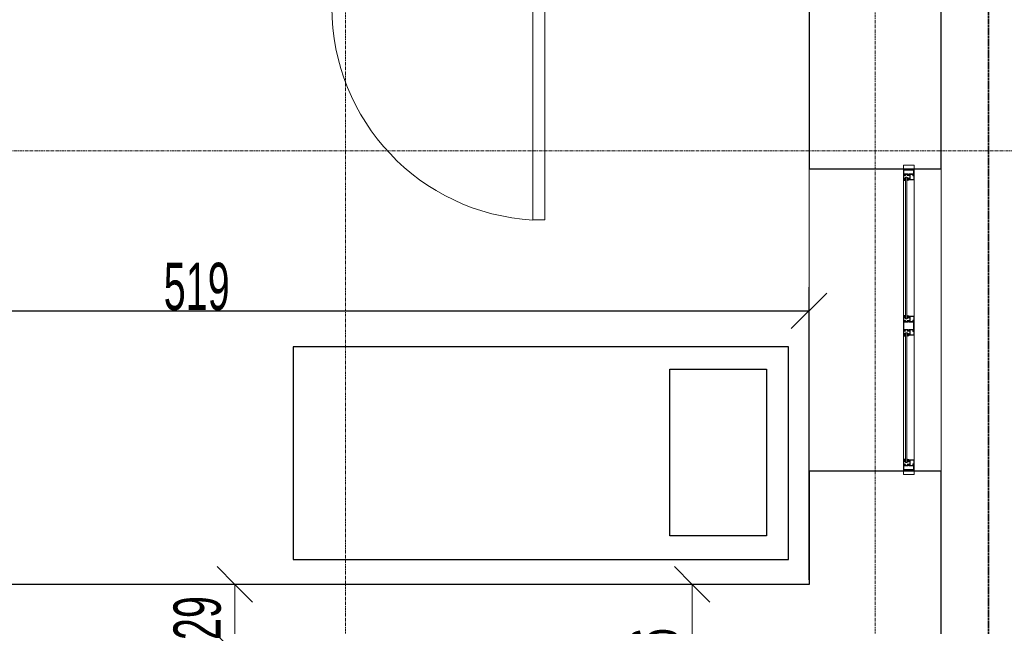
# Model space of a CAD drawing. Header units: millimetres. Extents: x -56965 to 15328, y -25411 to 16900.
# Tile 63 of 69: x -6349 to -2176, y -5582 to -3014. Entities that reach past the tile are written whole.
import ezdxf

# ---------------------------------------------------------------- set-up
doc = ezdxf.new("R2010")
doc.units = ezdxf.units.MM
doc.linetypes.add('__FK_przerywana', pattern=[3.2004, 1.6002, -1.6002])
doc.linetypes.add('Linia siatki', pattern=[22.225, 12.7, -3.175, 3.175, -3.175])
for name, color, linetype, lineweight in [('A-ANNO-DIMS', 7, 'Continuous', 5), ('A-ANNO-DIMS-100', 7, 'Continuous', 5), ('A-DETL-GENF', 7, 'Continuous', 5), ('A-DOOR', 7, 'Continuous', 5), ('A-GLAZ', 7, 'Continuous', 5), ('A-WALL', 7, 'Continuous', 5), ('G-IMPT', 7, 'Continuous', 5), ('S-GRID', 7, 'Continuous', 5)]:
    doc.layers.add(name, color=color, linetype=linetype, lineweight=lineweight)
doc.layers.add('A-DETL', color=7, linetype='Continuous', lineweight=5, true_color=0x00a600)
doc.styles.add('Arial_4', font='arial.ttf', dxfattribs={"width": 0.6, "height": 200})
doc.dimstyles.new('standard_wielkość_otworów', dxfattribs={"dimscale": 304.8, "dimtxt": 204.05188, "dimasz": 0.492126, "dimexe": 0.328084, "dimexo": 0.0625, "dimgap": 0, "dimtad": 1, "dimdec": 0, "dimlfac": 0.1, "dimzin": 0, "dimdsep": 46, "dimtxsty": 'Arial_4', "dimblk1": 'OBLIQUE', "dimblk2": 'OBLIQUE', "dimsah": 1, "dimcen": 0.09, "dimazin": 0, "dimtfac": 1, "dimtdec": 4, "dimtix": 1, "dimtmove": 0, "dimatfit": 3, "dimfxl": 0.328084, "dimfxlon": 1, "dimtvp": 1, "dimtolj": 1, "dimtzin": 0, "dimarcsym": 2})

# ---------------------------------------------------------------- blocks, each defined once
blk = doc.blocks.new('Aluprof_MB-45_I_Alu_Window-FIX-4-panel_ENG_R-00495 - 1230 x 1480-1588573-PARTER')
at = {"layer": 'A-DETL-GENF'}
for p, q in [((-68.5, -120), (-590, -120)), ((590, -120), (18.5, -120)), ((-63.7, -165), (-593.3, -165)), ((-590, -129), (-68.5, -129)), ((-590, -135), (-68.5, -135)), ((593.2, -165), (-13.9, -165)), ((18.5, -129), (590, -129)), ((18.5, -135), (590, -135))]:
    blk.add_line(p, q, dxfattribs=at)
at = {"layer": 'A-GLAZ', "color": 55, "true_color": 0xafaf3c}
for p, q in [((-655, -120), (-640, -120)), ((-655, -165), (-655, -120)), ((-640, -120), (-640, -165)), ((655, -120), (640, -120)), ((640, -120), (640, -165)), ((655, -165), (655, -120)), ((-640, -165), (-655, -165)), ((640, -165), (655, -165))]:
    blk.add_line(p, q, dxfattribs=at)
at = {"layer": 'G-IMPT'}
for p, q in [((-602.7, -135), (-602.4, -135)), ((-593.2, -138.6), (-595.1, -138.6)), ((-593, -143.4), (-592.9, -141.7)), ((-591.9, -143.6), (-592.8, -143.6)), ((-592.6, -137.7), (-592.7, -138.2)), ((-592.4, -135), (-590.9, -135)), ((-589.9, -136.7), (-591.1, -142.9)), ((-68.6, -136.7), (-67.4, -142.9)), ((-66.1, -135), (-67.6, -135)), ((-66.6, -143.6), (-65.7, -143.6)), ((-65.9, -137.7), (-65.8, -138.2)), ((-65.5, -143.4), (-65.6, -141.7)), ((-65.3, -138.6), (-63.4, -138.6)), ((-55.8, -135), (-56.1, -135)), ((5.8, -135), (6.1, -135)), ((15.3, -138.6), (13.4, -138.6)), ((15.5, -143.4), (15.6, -141.7)), ((16.6, -143.6), (15.7, -143.6)), ((15.9, -137.7), (15.8, -138.2)), ((16.1, -135), (17.6, -135)), ((18.6, -136.7), (17.4, -142.9)), ((589.9, -136.7), (591.1, -142.9)), ((592.4, -135), (590.9, -135)), ((591.9, -143.6), (592.8, -143.6)), ((592.6, -137.7), (592.7, -138.2)), ((593, -143.4), (592.9, -141.7)), ((593.2, -138.6), (595.1, -138.6)), ((602.7, -135), (602.4, -135))]:
    blk.add_line(p, q, dxfattribs=at)
at = {"layer": 'G-IMPT', "flags": 128}
for points in [[(-590, -120.5), (-590.5, -120), (-640, -120), (-640, -123.6), (-638.5, -124), (-638, -124), (-638, -122), (-635, -122), (-635, -131.7), (-634.8, -131.9), (-635, -132.1), (-635, -140), (-638, -140), (-638, -138), (-638.5, -138), (-640, -138.4), (-640, -146.6), (-638.5, -147), (-638, -147), (-638, -145), (-635, -145), (-635, -153.8), (-634.8, -154), (-635, -154.2), (-635, -163), (-638, -163), (-638, -161), (-638.5, -161), (-640, -161.4), (-640, -165), (-611, -165), (-611, -161.4), (-612.5, -161), (-613, -161), (-613, -163), (-616, -163), (-616, -154.2), (-616.2, -154), (-616, -153.8), (-616, -145), (-613, -145), (-613, -147), (-612.5, -147), (-611, -146.6), (-611, -135.9), (-611.2, -135.7), (-612, -135.7), (-612.2, -135.9), (-612.2, -137.2), (-616, -137.2), (-616, -132.1), (-616.2, -131.9), (-616, -131.7), (-616, -126.7), (-612.2, -126.7), (-612.2, -128), (-612, -128.2), (-611.2, -128.2), (-611, -128), (-611, -125.5), (-611.2, -125.3), (-614.5, -125.3), (-614.5, -124), (-616, -124), (-616, -121.6), (-600, -121.6), (-600, -124), (-601.5, -124), (-601.5, -125), (-598, -125), (-597, -124), (-598.5, -124), (-598.5, -121.5), (-591.5, -121.5), (-591.5, -124), (-593, -124), (-592, -125), (-590, -125)], [(-617.6, -138.2), (-617.1, -138.7), (-612.5, -138.7), (-612.5, -143.5), (-617.1, -143.5), (-617.6, -144), (-617.6, -163.4), (-633.4, -163.4), (-633.4, -144), (-633.9, -143.5), (-638.5, -143.5), (-638.5, -141.5), (-633.9, -141.5), (-633.4, -141), (-633.4, -121.6), (-617.6, -121.6)], [(-596.3, -128.9), (-597.9, -128.9), (-598.7, -129), (-600, -129), (-600.3, -128.7), (-600, -125.3), (-599.7, -125), (-590.3, -125), (-590, -125.3), (-589.7, -128.7), (-590, -129), (-591.3, -129), (-592.1, -128.9), (-593.7, -128.9), (-594.4, -129), (-595.6, -129)], [(-62.2, -128.9), (-60.6, -128.9), (-59.8, -129), (-58.5, -129), (-58.2, -128.7), (-58.5, -125.3), (-58.8, -125), (-68.2, -125), (-68.5, -125.3), (-68.8, -128.7), (-68.5, -129), (-67.2, -129), (-66.4, -128.9), (-64.8, -128.9), (-64.1, -129), (-62.9, -129)], [(18, -120), (18.5, -120.5), (18.5, -125), (16.5, -125), (15.5, -124), (17, -124), (17, -121.5), (10, -121.5), (10, -124), (11.5, -124), (10.5, -125), (7, -125), (7, -124), (8.5, -124), (8.5, -121.8), (-7.5, -121.8), (-7.5, -124), (-6, -124), (-6, -125.3), (-2.7, -125.3), (-2.5, -125.5), (-2.5, -128), (-2.7, -128.2), (-3.5, -128.2), (-3.7, -128), (-3.7, -126.7), (-7.6, -126.7), (-7.6, -131.7), (-7.8, -131.9), (-7.6, -132.1), (-7.6, -137.2), (-3.7, -137.2), (-3.7, -135.9), (-3.5, -135.7), (-2.7, -135.7), (-2.5, -135.9), (-2.5, -146.6), (-4, -147), (-4.5, -147), (-4.5, -145), (-7.5, -145), (-7.5, -153.8), (-7.7, -154), (-7.5, -154.2), (-7.5, -163), (-4.5, -163), (-4.5, -161), (-4, -161), (-2.5, -161.4), (-2.5, -165), (-47.5, -165), (-47.5, -161.4), (-46, -161), (-45.5, -161), (-45.5, -163), (-42.5, -163), (-42.5, -154.2), (-42.3, -154), (-42.5, -153.8), (-42.5, -145), (-45.5, -145), (-45.5, -147), (-46, -147), (-47.5, -146.6), (-47.5, -135.9), (-47.3, -135.7), (-46.5, -135.7), (-46.3, -135.9), (-46.3, -137.2), (-42.4, -137.2), (-42.4, -132.1), (-42.2, -131.9), (-42.4, -131.7), (-42.4, -126.7), (-46.3, -126.7), (-46.3, -128), (-46.5, -128.2), (-47.3, -128.2), (-47.5, -128), (-47.5, -125.5), (-47.3, -125.3), (-44, -125.3), (-44, -124), (-42.5, -124), (-42.5, -121.6), (-58.5, -121.6), (-58.5, -124), (-57, -124), (-57, -125), (-60.5, -125), (-61.5, -124), (-60, -124), (-60, -121.5), (-67, -121.5), (-67, -124), (-65.5, -124), (-66.5, -125), (-68.5, -125), (-68.5, -120.5), (-68, -120)], [(-40.7, -121.8), (-9.3, -121.8), (-9.3, -138.5), (-8.8, -139), (-4.3, -139), (-4.3, -143.2), (-8.8, -143.2), (-9.3, -143.7), (-9.3, -163.2), (-40.7, -163.2), (-40.7, -143.7), (-41.2, -143.2), (-45.7, -143.2), (-45.7, -139), (-41.2, -139), (-40.7, -138.5)], [(12.2, -128.9), (10.6, -128.9), (9.8, -129), (8.5, -129), (8.2, -128.7), (8.5, -125.3), (8.8, -125), (18.2, -125), (18.5, -125.3), (18.8, -128.7), (18.5, -129), (17.2, -129), (16.4, -128.9), (14.8, -128.9), (14.1, -129), (12.9, -129)], [(596.3, -128.9), (597.9, -128.9), (598.7, -129), (600, -129), (600.3, -128.7), (600, -125.3), (599.7, -125), (590.3, -125), (590, -125.3), (589.7, -128.7), (590, -129), (591.3, -129), (592.1, -128.9), (593.7, -128.9), (594.4, -129), (595.6, -129)], [(590, -120.5), (590.5, -120), (640, -120), (640, -123.6), (638.5, -124), (638, -124), (638, -122), (635, -122), (635, -131.7), (634.8, -131.9), (635, -132.1), (635, -140), (638, -140), (638, -138), (638.5, -138), (640, -138.4), (640, -146.6), (638.5, -147), (638, -147), (638, -145), (635, -145), (635, -153.8), (634.8, -154), (635, -154.2), (635, -163), (638, -163), (638, -161), (638.5, -161), (640, -161.4), (640, -165), (611, -165), (611, -161.4), (612.5, -161), (613, -161), (613, -163), (616, -163), (616, -154.2), (616.2, -154), (616, -153.8), (616, -145), (613, -145), (613, -147), (612.5, -147), (611, -146.6), (611, -135.9), (611.2, -135.7), (612, -135.7), (612.2, -135.9), (612.2, -137.2), (616, -137.2), (616, -132.1), (616.2, -131.9), (616, -131.7), (616, -126.7), (612.2, -126.7), (612.2, -128), (612, -128.2), (611.2, -128.2), (611, -128), (611, -125.5), (611.2, -125.3), (614.5, -125.3), (614.5, -124), (616, -124), (616, -121.6), (600, -121.6), (600, -124), (601.5, -124), (601.5, -125), (598, -125), (597, -124), (598.5, -124), (598.5, -121.5), (591.5, -121.5), (591.5, -124), (593, -124), (592, -125), (590, -125)], [(617.6, -138.2), (617.1, -138.7), (612.5, -138.7), (612.5, -143.5), (617.1, -143.5), (617.6, -144), (617.6, -163.4), (633.4, -163.4), (633.4, -144), (633.9, -143.5), (638.5, -143.5), (638.5, -141.5), (633.9, -141.5), (633.4, -141), (633.4, -121.6), (617.6, -121.6)], [(-613.2, -160.8), (-613.3, -161.2), (-613.9, -161.4), (-615, -160.7), (-614.7, -159.8), (-609.8, -159.8), (-609.8, -163.1), (-609.3, -163.6), (-595.4, -163.6), (-594.4, -162.6), (-594.4, -148.7), (-594.9, -148.2), (-612.2, -148.2), (-615.1, -148.2), (-615.5, -147.3), (-613.6, -145.5), (-613.2, -145.6), (-613.2, -147.2), (-611, -147.2), (-594.8, -147.2), (-594.3, -146.7), (-594.3, -144.5), (-595.5, -144.5), (-600.6, -142.6), (-601, -142.1), (-600.9, -141.7), (-600.2, -141.5), (-595.3, -143.3), (-594.5, -143.3), (-594.8, -141.5), (-593.5, -141.5), (-593, -142), (-593, -164.7), (-593.3, -165), (-611, -165), (-611, -160.8)], [(-45.3, -160.8), (-45.2, -161.2), (-44.6, -161.4), (-43.5, -160.7), (-43.8, -159.8), (-48.7, -159.8), (-48.7, -163.1), (-49.2, -163.6), (-63.1, -163.6), (-64.1, -162.6), (-64.1, -148.7), (-63.6, -148.2), (-46.3, -148.2), (-43.4, -148.2), (-43, -147.3), (-44.9, -145.5), (-45.3, -145.6), (-45.3, -147.2), (-47.5, -147.2), (-63.7, -147.2), (-64.2, -146.7), (-64.2, -144.5), (-63, -144.5), (-57.9, -142.6), (-57.5, -142.1), (-57.6, -141.7), (-58.3, -141.5), (-63.2, -143.3), (-64, -143.3), (-63.7, -141.5), (-65, -141.5), (-65.5, -142), (-65.5, -164.7), (-65.3, -165), (-47.5, -165), (-47.5, -160.8)], [(-4.7, -160.8), (-4.8, -161.2), (-5.4, -161.4), (-6.5, -160.7), (-6.2, -159.8), (-1.3, -159.8), (-1.3, -163.1), (-0.8, -163.6), (13.1, -163.6), (14.1, -162.6), (14.1, -148.7), (13.6, -148.2), (-3.7, -148.2), (-6.6, -148.2), (-7, -147.3), (-5.1, -145.5), (-4.7, -145.6), (-4.7, -147.2), (-2.5, -147.2), (13.7, -147.2), (14.2, -146.7), (14.2, -144.5), (13, -144.5), (7.9, -142.6), (7.5, -142.1), (7.6, -141.7), (8.3, -141.5), (13.2, -143.3), (14, -143.3), (13.7, -141.5), (15, -141.5), (15.5, -142), (15.5, -164.7), (15.2, -165), (-2.5, -165), (-2.5, -160.8)], [(613.2, -160.8), (613.3, -161.2), (613.9, -161.4), (615, -160.7), (614.7, -159.8), (609.8, -159.8), (609.8, -163.1), (609.3, -163.6), (595.4, -163.6), (594.4, -162.6), (594.4, -148.7), (594.9, -148.2), (612.2, -148.2), (615.1, -148.2), (615.5, -147.3), (613.6, -145.5), (613.2, -145.6), (613.2, -147.2), (611, -147.2), (594.8, -147.2), (594.3, -146.7), (594.3, -144.5), (595.5, -144.5), (600.6, -142.6), (601, -142.1), (600.9, -141.7), (600.2, -141.5), (595.3, -143.3), (594.5, -143.3), (594.8, -141.5), (593.5, -141.5), (593, -142), (593, -164.7), (593.2, -165), (611, -165), (611, -160.8)]]:
    blk.add_lwpolyline(points, close=True, dxfattribs=at)
for points in [[(-597, -125), (-597, -124), (-597.5, -124), (-597.5, -123.5), (-597.3, -123.1), (-596.5, -122), (-593.5, -122), (-592.7, -123.1), (-592.5, -123.5), (-592.5, -124), (-593, -124), (-593, -125)], [(-61.5, -125), (-61.5, -124), (-61, -124), (-61, -123.5), (-61.2, -123.1), (-62, -122), (-65, -122), (-65.8, -123.1), (-66, -123.5), (-66, -124), (-65.5, -124), (-65.5, -125)], [(11.5, -125), (11.5, -124), (11, -124), (11, -123.5), (11.2, -123.1), (12, -122), (15, -122), (15.8, -123.1), (16, -123.5), (16, -124), (15.5, -124), (15.5, -125)], [(597, -125), (597, -124), (597.5, -124), (597.5, -123.5), (597.3, -123.1), (596.5, -122), (593.5, -122), (592.7, -123.1), (592.5, -123.5), (592.5, -124), (593, -124), (593, -125)], [(-544, -129), (-604, -129), (-604, -135), (-544, -135)], [(-593.1, -141.5), (-595.2, -141.5), (-595.4, -142.3)], [(-114.5, -129), (-54.5, -129), (-54.5, -135), (-114.5, -135)], [(-65.4, -141.5), (-63.3, -141.5), (-63.1, -142.3)], [(64.5, -129), (4.5, -129), (4.5, -135), (64.5, -135)], [(15.4, -141.5), (13.3, -141.5), (13.1, -142.3)], [(544, -129), (604, -129), (604, -135), (544, -135)], [(593.1, -141.5), (595.2, -141.5), (595.4, -142.3)]]:
    blk.add_lwpolyline(points, dxfattribs=at)
at = {"layer": 'G-IMPT'}
for centre in [(-595, -123.7), (-63.5, -123.7), (13.5, -123.7), (595, -123.7)]:
    blk.add_circle(centre, 1, dxfattribs=at)
for centre, radius, start, end in [((-602.8, -135.8), 0.82, 88.3309, 254.1936), ((-606.2, -147), 10.9, 24.1906, 72.9309), ((-603, -142.1), 7.1, 38.4087, 84.7254), ((-597, -137.3), 0.57, 216.6541, 311.4905), ((-592.3, -139.8), 4.82, 91.8339, 154.522), ((-595.9, -142.2), 0.5, 224.7824, 345), ((-592.3, -139), 3.53, 72.0819, 164.2736), ((-595.1, -138), 0.606, 180.9387, 274.7577), ((-593.4, -138), 0.711, 284.2724, 341.4484), ((-593.1, -141.7), 0.2, 355, 90), ((-592.8, -143.4), 0.2, 175, 270), ((-591.2, -138), 1.38, 95.8715, 168.0912), ((-591.9, -142.8), 0.8, 270, 355.7208), ((-591.4, -136.1), 0.492, 278.4511, 68.4438), ((-591, -136.2), 1.19, 335.9195, 86.1021), ((-67.5, -136.2), 1.19, 93.8979, 204.0805), ((-67.1, -136.1), 0.492, 111.5562, 261.5489), ((-66.6, -142.8), 0.8, 184.2792, 270), ((-66.2, -139), 3.53, 15.7264, 107.9181), ((-67.3, -138), 1.38, 11.9088, 84.1285), ((-66.2, -139.8), 4.82, 25.478, 88.1661), ((-65.1, -138), 0.711, 198.5516, 255.7276), ((-65.7, -143.4), 0.2, 270, 5), ((-65.4, -141.7), 0.2, 90, 185), ((-63.4, -138), 0.606, 265.2423, 359.0613), ((-62.6, -142.2), 0.5, 195, 315.2176), ((-52.3, -147), 10.9, 107.0691, 155.8094), ((-61.5, -137.3), 0.57, 228.5095, 323.3459), ((-55.5, -142.1), 7.1, 95.2746, 141.5913), ((-55.7, -135.8), 0.82, 285.8064, 91.6691), ((5.7, -135.8), 0.82, 88.3309, 254.1936), ((2.3, -147), 10.9, 24.1906, 72.9309), ((5.5, -142.1), 7.1, 38.4087, 84.7254), ((11.5, -137.3), 0.57, 216.6541, 311.4905), ((16.2, -139.8), 4.82, 91.8339, 154.522), ((12.6, -142.2), 0.5, 224.7824, 345), ((16.2, -139), 3.53, 72.0819, 164.2736), ((13.4, -138), 0.606, 180.9387, 274.7577), ((15.1, -138), 0.711, 284.2724, 341.4484), ((15.4, -141.7), 0.2, 355, 90), ((15.7, -143.4), 0.2, 175, 270), ((17.3, -138), 1.38, 95.8715, 168.0912), ((16.6, -142.8), 0.8, 270, 355.7208), ((17.1, -136.1), 0.492, 278.4511, 68.4438), ((17.5, -136.2), 1.19, 335.9195, 86.1021), ((591, -136.2), 1.19, 93.8979, 204.0805), ((591.4, -136.1), 0.492, 111.5562, 261.5489), ((591.9, -142.8), 0.8, 184.2792, 270), ((592.3, -139), 3.53, 15.7264, 107.9181), ((591.2, -138), 1.38, 11.9088, 84.1285), ((592.3, -139.8), 4.82, 25.478, 88.1661), ((593.4, -138), 0.711, 198.5516, 255.7276), ((592.8, -143.4), 0.2, 270, 5), ((593.1, -141.7), 0.2, 90, 185), ((595.1, -138), 0.606, 265.2423, 359.0613), ((595.9, -142.2), 0.5, 195, 315.2176), ((606.2, -147), 10.9, 107.0691, 155.8094), ((597, -137.3), 0.57, 228.5095, 323.3459), ((603, -142.1), 7.1, 95.2746, 141.5913), ((602.8, -135.8), 0.82, 285.8064, 91.6691)]:
    blk.add_arc(centre, radius, start, end, dxfattribs=at)
blk = doc.blocks.new('DIMBLOCK247-PARTER')
at = {"layer": 'A-ANNO-DIMS-100', "color": 250, "true_color": 0x303030, "transparency": 16777216}
for p, q in [((-3499, -5404.4), (-3574, -5329.4)), ((-3499, -5404.4), (-3599, -5404.4)), ((-3499, -5404.4), (-3499, -5964.4)), ((-3499, -5404.4), (-3424, -5479.4)), ((-3499, -5404.4), (-3399, -5404.4)), ((-3499, -5964.4), (-3574, -5889.4)), ((-3499, -5964.4), (-3599, -5964.4)), ((-3499, -5964.4), (-3424, -6039.4)), ((-3499, -5964.4), (-3399, -5964.4))]:
    blk.add_line(p, q, dxfattribs=at)
at = {"layer": 'A-ANNO-DIMS-100', "color": 0, "transparency": 16777216, "insert": (-3758.6, -5775.4), "char_height": 200, "width": 218.492, "attachment_point": 1, "rotation": 90, "line_spacing_factor": 0.941778, "style": 'Arial_4'}
blk.add_mtext('56', dxfattribs=at)
blk = doc.blocks.new('_Oblique')
at = {"color": 0, "linetype": 'ByBlock', "lineweight": -2}
blk.add_line((-0.5, -0.5), (0.5, 0.5), dxfattribs=at)
blk = doc.blocks.new('DIMBLOCK254-PARTER')
at = {"layer": 'A-ANNO-DIMS-100', "color": 250, "true_color": 0x303030, "transparency": 16777216}
for p, q in [((-5437.1, -5404.4), (-5512.1, -5329.4)), ((-5437.1, -5404.4), (-5537.1, -5404.4)), ((-5437.1, -5694.4), (-5437.1, -5404.4)), ((-5437.1, -5404.4), (-5362.1, -5479.4)), ((-5437.1, -5404.4), (-5337.1, -5404.4)), ((-5437.1, -5694.4), (-5512.1, -5619.4)), ((-5437.1, -5694.4), (-5537.1, -5694.4)), ((-5437.1, -5694.4), (-5362.1, -5769.4)), ((-5437.1, -5694.4), (-5337.1, -5694.4))]:
    blk.add_line(p, q, dxfattribs=at)
at = {"layer": 'A-ANNO-DIMS-100', "color": 0, "transparency": 16777216, "insert": (-5696.7, -5640.4), "char_height": 200, "width": 218.492, "attachment_point": 1, "rotation": 90, "line_spacing_factor": 0.941778, "style": 'Arial_4'}
blk.add_mtext('29', dxfattribs=at)
blk = doc.blocks.new('M_Jednoskrzydłowe płytowe - 90-1437628-PARTER')
at = {"layer": 'A-DOOR'}
for p, q in [((399, -35), (399, -935.2)), ((450, -35), (399, -35)), ((450, -35), (450, -935.2)), ((450, -935.2), (399, -935.2))]:
    blk.add_line(p, q, dxfattribs=at)
blk.add_arc((450, -35), 901.7, 180, 266.7576, dxfattribs=at)
blk = doc.blocks.new('*D600')
at = {"layer": 'A-ANNO-DIMS', "color": 0, "lineweight": -2, "transparency": 16777216}
for p, q in [((-8193.4, -5385.4), (-8193.4, -4146.2)), ((-3003.4, -5385.4), (-3003.4, -4146.2)), ((-8193.4, -4246.2), (-3003.4, -4246.2))]:
    blk.add_line(p, q, dxfattribs=at)
at = {"layer": 'Defpoints', "color": 0, "transparency": 16777216}
for p in [(-3003.4, -4246.2), (-8193.4, -5404.4), (-3003.4, -5404.4)]:
    blk.add_point(p, dxfattribs=at)
at = {"layer": 'A-ANNO-DIMS', "color": 0, "lineweight": -2, "transparency": 16777216, "xscale": 150, "yscale": 150, "zscale": 150, "rotation": 180}
blk.add_blockref('_Oblique', (-8193.4, -4246.2), dxfattribs=at)
at = {"layer": 'A-ANNO-DIMS', "color": 0, "lineweight": -2, "transparency": 16777216, "xscale": 150, "yscale": 150, "zscale": 150}
blk.add_blockref('_Oblique', (-3003.4, -4246.2), dxfattribs=at)
at = {"layer": 'A-ANNO-DIMS', "color": 0, "transparency": 16777216, "insert": (-5598.4, -4144), "char_height": 200, "attachment_point": 5, "style": 'Arial_4'}
blk.add_mtext('\\A1;519', dxfattribs=at)

msp = doc.modelspace()

# ---------------------------------------------------------------- linework, layer by layer
for p, q in [((-5189.76184, -4399.16042), (-5189.76184, -5299.16042)), ((-3089.76184, -4399.16042), (-5189.76184, -4399.16042)), ((-3089.76184, -5299.16042), (-3089.76184, -4399.16042)), ((-5189.76184, -5299.16042), (-3089.76184, -5299.16042))]:
    msp.add_line(p, q)
msp.add_lwpolyline([(-3184.13633, -4493.52023), (-3184.13633, -5199.57031), (-3593.72822, -5199.57031), (-3593.72822, -4493.52023)], close=True)
at = {"layer": 'A-DETL', "color": 6, "linetype": '__FK_przerywana', "lineweight": 35, "true_color": 0xff00ff}
msp.add_line((-2243.41602, 2855.59255), (-2243.41602, -6164.40745), dxfattribs=at)
at = {"layer": 'A-WALL', "lineweight": 25}
for p, q in [((-3003.41602, -2384.40745), (-3003.41602, -3644.40745)), ((-2443.41602, -3644.40745), (-2443.41602, -2384.40745)), ((-3003.41602, -3644.40745), (-2443.41602, -3644.40745)), ((-3003.41602, -4924.40745), (-3003.41602, -5404.40745)), ((-2443.41602, -4924.40745), (-3003.41602, -4924.40745)), ((-2443.41602, -5964.40745), (-2443.41602, -4924.40745)), ((-3003.41602, -5404.40745), (-6603.41602, -5404.40745))]:
    msp.add_line(p, q, dxfattribs=at)
at = {"layer": 'A-WALL'}
for p, q in [((-3003.41602, -4924.40745), (-3003.41602, -3644.40745)), ((-2443.41602, -3644.40745), (-2443.41602, -4924.40745))]:
    msp.add_line(p, q, dxfattribs=at)
at = {"layer": 'S-GRID', "linetype": 'Linia siatki'}
for p, q in [((-4968.41602, 10521.57226), (-4968.41602, -21375.48764)), ((-2723.41602, 10521.57226), (-2723.41602, -21375.48764)), ((-55866.74056, -3569.40745), (1287.74041, -3569.40745))]:
    msp.add_line(p, q, dxfattribs=at)

# ---------------------------------------------------------------- block references
at = {"layer": 'A-DOOR'}
msp.add_blockref('M_Jednoskrzydłowe płytowe - 90-1437628-PARTER', (-4573.60396, -2926.40745), dxfattribs=at)
at = {"layer": 'A-GLAZ', "color": 55, "true_color": 0xafaf3c, "rotation": 89.99999999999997}
msp.add_blockref('Aluprof_MB-45_I_Alu_Window-FIX-4-panel_ENG_R-00495 - 1230 x 1480-1588573-PARTER', (-2723.41602, -4284.40745), dxfattribs=at)

# ---------------------------------------------------------------- dimensions: what is measured, and where the dimension line sits
at = {"layer": 'A-ANNO-DIMS', "color": 250, "true_color": 0x303030}
dim = msp.add_linear_dim(base=(-3003.41602, -4246.15634), p1=(-8193.41602, -5404.40745), p2=(-3003.41602, -5404.40745), dimstyle='standard_wielkość_otworów', override={"dimpost": '<>', "dimfxl": 5450}, dxfattribs=at)
dim.commit()
dim.dimension.update_dxf_attribs({"geometry": '*D600', "text_midpoint": (-5598.41602, -4144.04174)})
for base, p1, p2, override, picture, middle in [((-5437.05001, -5404.40745), (-5537.05001, -5694.40745), (-5537.05001, -5404.40745), {"dimpost": '<>', "dimfxl": 290}, 'DIMBLOCK254-PARTER', (-5539.16461, -5549.40745)), ((-3498.9516, -5964.40745), (-3398.9516, -5404.40745), (-3398.9516, -5964.40745), {"dimpost": '<>', "dimfxl": 560}, 'DIMBLOCK247-PARTER', (-3601.0662, -5684.40745))]:
    dim = msp.add_linear_dim(base=base, p1=p1, p2=p2, angle=90, dimstyle='standard_wielkość_otworów', override=override, dxfattribs=at)
    dim.commit()
    dim.dimension.update_dxf_attribs({"geometry": picture, "text_midpoint": middle})

doc.saveas('drawing.dxf')
